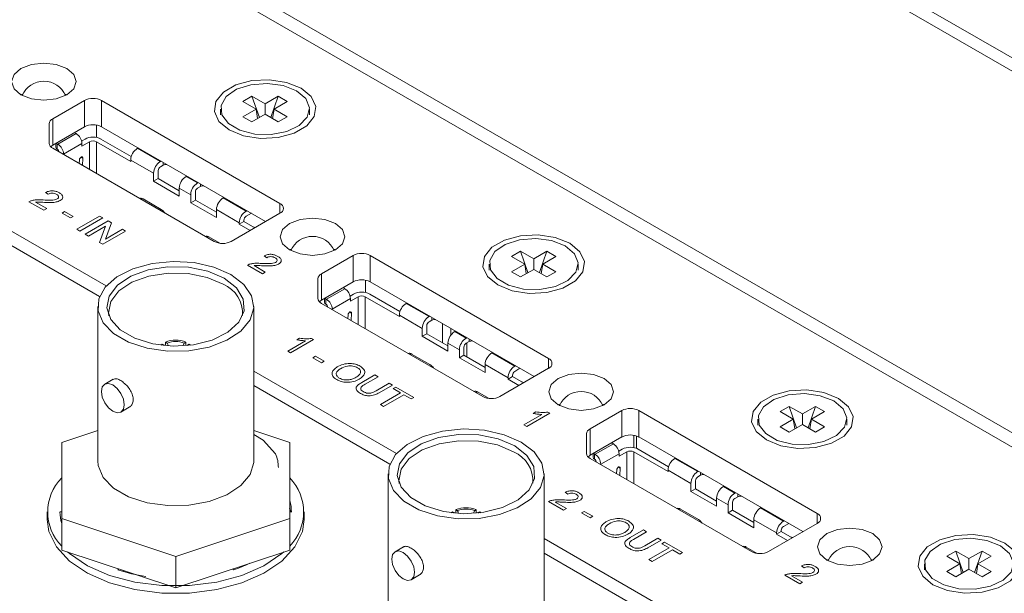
# Model space of a CAD drawing. Header units: millimetres. Extents: x 0 to 1118, y 0 to 864.
# Tile 214 of 256: x 797 to 812, y 267 to 276. Entities that reach past the tile are written whole.
import ezdxf

# ---------------------------------------------------------------- set-up
doc = ezdxf.new("R2010")
doc.units = ezdxf.units.MM

msp = doc.modelspace()

# ---------------------------------------------------------------- linework, layer by layer
at = {"color": 7, "linetype": 'Continuous', "lineweight": 15}
for p, q in [((819.115, 271.613), (796.659, 284.576)), ((818.761, 271.614), (796.465, 284.485)), ((791.622, 281.689), (814.379, 268.551)), ((791.427, 281.576), (813.841, 268.637)), ((797.18, 274.894), (797.146, 274.877)), ((797.853, 274.877), (797.819, 274.894)), ((800.576, 274.775), (800.716, 274.856)), ((800.716, 274.856), (800.92, 274.738)), ((800.716, 274.856), (800.832, 274.526)), ((800.92, 274.738), (801.124, 274.856)), ((801.124, 274.856), (801.009, 274.526)), ((801.124, 274.856), (801.264, 274.775)), ((798.127, 274.79), (797.638, 274.507)), ((798.127, 274.382), (798.127, 274.79)), ((801.15, 273.198), (798.392, 274.79)), ((798.392, 274.79), (798.392, 274.382)), ((800.781, 274.657), (800.576, 274.775)), ((800.92, 274.577), (800.92, 274.738)), ((801.264, 274.775), (801.06, 274.657)), ((800.233, 274.657), (800.233, 274.565)), ((800.576, 274.539), (800.781, 274.657)), ((800.716, 274.459), (800.576, 274.539)), ((800.92, 274.577), (800.716, 274.459)), ((800.781, 274.657), (800.805, 274.51)), ((801.124, 274.459), (800.92, 274.577)), ((801.06, 274.657), (801.036, 274.51)), ((801.06, 274.657), (801.264, 274.539)), ((801.264, 274.539), (801.124, 274.459)), ((801.608, 274.565), (801.608, 274.657)), ((797.583, 274.127), (797.583, 274.431)), ((797.638, 274.507), (797.638, 274.099)), ((798.127, 274.382), (797.638, 274.099)), ((798.316, 274.217), (798.316, 274.408)), ((800.929, 272.917), (798.392, 274.382)), ((797.998, 274.277), (797.715, 274.113)), ((797.998, 274.277), (797.987, 274.283)), ((797.683, 274.125), (797.683, 274.067)), ((797.704, 274.038), (797.704, 274.12)), ((797.704, 274.12), (797.715, 274.113)), ((798.086, 274.123), (797.804, 273.96)), ((798.081, 274.161), (798.136, 274.193)), ((798.207, 274.152), (798.086, 274.083)), ((798.086, 274.083), (798.086, 274.123)), ((798.313, 274.152), (798.843, 273.846)), ((798.383, 274.193), (798.852, 273.922)), ((797.638, 274.05), (800.132, 272.61)), ((797.715, 274.032), (797.704, 274.038)), ((797.733, 273.995), (797.733, 274.001)), ((797.804, 273.96), (797.804, 273.954)), ((798.958, 274.055), (798.948, 274.05)), ((799.302, 273.845), (798.948, 274.05)), ((798.046, 273.814), (798.05, 273.873)), ((798.103, 273.898), (798.096, 273.786)), ((798.843, 273.867), (798.843, 273.846)), ((799.197, 273.663), (798.843, 273.867)), ((799.302, 273.845), (799.312, 273.851)), ((799.347, 273.79), (799.302, 273.764)), ((799.197, 273.54), (799.197, 273.663)), ((799.267, 273.704), (799.267, 273.581)), ((799.709, 273.621), (799.7, 273.616)), ((799.7, 273.616), (799.876, 273.514)), ((799.267, 273.581), (799.197, 273.54)), ((799.197, 273.54), (799.594, 273.31)), ((799.267, 273.581), (799.594, 273.392)), ((799.876, 273.514), (799.886, 273.519)), ((799.921, 273.458), (799.876, 273.432)), ((797.568, 273.339), (797.527, 273.368)), ((799.771, 273.332), (799.594, 273.434)), ((799.594, 273.434), (799.594, 273.31)), ((799.771, 273.208), (799.771, 273.332)), ((799.842, 273.372), (799.842, 273.249)), ((796.277, 273.184), (798.464, 271.922)), ((797.5, 273.091), (797.268, 273.224)), ((797.372, 273.217), (797.545, 273.117)), ((799.017, 273.274), (799.015, 273.256)), ((799.015, 273.256), (799.015, 273.255)), ((799.033, 273.267), (799.314, 273.104)), ((799.218, 273.16), (799.218, 273.138)), ((799.842, 273.249), (799.771, 273.208)), ((799.771, 273.208), (800.169, 272.978)), ((799.842, 273.249), (800.169, 273.06)), ((800.284, 273.29), (800.274, 273.284)), ((800.628, 273.08), (800.274, 273.284)), ((797.545, 273.117), (797.5, 273.091)), ((797.781, 273.049), (797.821, 273.072)), ((797.912, 272.973), (797.781, 273.049)), ((797.821, 273.072), (797.953, 272.997)), ((797.953, 272.997), (797.912, 272.973)), ((798.007, 272.798), (798.361, 273.002)), ((798.361, 273.002), (798.411, 272.973)), ((800.169, 273.102), (800.169, 272.978)), ((800.522, 272.898), (800.169, 273.102)), ((800.397, 272.61), (801.15, 273.045)), ((800.637, 273.086), (800.628, 273.08)), ((800.708, 273.045), (800.628, 272.998)), ((796.277, 272.96), (798.361, 271.757)), ((798.411, 272.973), (798.057, 272.769)), ((798.139, 272.722), (798.492, 272.926)), ((798.452, 272.845), (798.189, 272.693)), ((798.358, 272.595), (798.452, 272.845)), ((798.545, 272.896), (798.451, 272.645)), ((798.492, 272.926), (798.545, 272.896)), ((800.522, 272.876), (800.593, 272.917)), ((800.522, 272.898), (800.522, 272.876)), ((800.522, 272.876), (800.69, 272.78)), ((800.593, 272.917), (800.593, 272.939)), ((800.593, 272.917), (800.761, 272.82)), ((798.057, 272.769), (798.007, 272.798)), ((798.189, 272.693), (798.139, 272.722)), ((798.764, 272.769), (798.411, 272.565)), ((798.451, 272.645), (798.714, 272.798)), ((798.714, 272.798), (798.764, 272.769)), ((800.732, 272.837), (800.77, 272.826)), ((798.411, 272.565), (798.358, 272.595)), ((800.035, 272.686), (800.034, 272.669)), ((800.034, 272.669), (800.034, 272.667)), ((800.051, 272.679), (800.22, 272.582)), ((800.947, 272.358), (800.906, 272.387)), ((801.334, 272.496), (801.3, 272.478)), ((802.281, 272.392), (801.792, 272.109)), ((802.007, 272.478), (801.973, 272.496)), ((802.281, 271.983), (802.281, 272.392)), ((805.304, 270.8), (802.547, 272.392)), ((802.547, 272.392), (802.547, 271.983)), ((804.731, 272.377), (804.87, 272.458)), ((804.87, 272.458), (805.074, 272.34)), ((804.87, 272.458), (804.986, 272.127)), ((805.074, 272.34), (805.279, 272.458)), ((805.279, 272.458), (805.163, 272.127)), ((805.279, 272.458), (805.418, 272.377)), ((800.879, 272.11), (800.648, 272.243)), ((800.751, 272.236), (800.924, 272.136)), ((804.387, 272.259), (804.387, 272.167)), ((804.935, 272.259), (804.731, 272.377)), ((804.731, 272.141), (804.935, 272.259)), ((804.935, 272.259), (804.959, 272.112)), ((805.074, 272.178), (805.074, 272.34)), ((805.214, 272.259), (805.19, 272.112)), ((805.418, 272.377), (805.214, 272.259)), ((805.214, 272.259), (805.418, 272.141)), ((805.762, 272.167), (805.762, 272.259)), ((800.924, 272.136), (800.879, 272.11)), ((801.792, 272.109), (801.792, 271.701)), ((804.87, 272.061), (804.731, 272.141)), ((805.074, 272.178), (804.87, 272.061)), ((805.279, 272.061), (805.074, 272.178)), ((805.418, 272.141), (805.279, 272.061)), ((801.737, 271.728), (801.737, 272.033)), ((802.281, 271.983), (801.792, 271.701)), ((802.471, 271.819), (802.471, 272.01)), ((805.083, 270.519), (802.547, 271.983)), ((802.152, 271.878), (801.869, 271.715)), ((802.152, 271.878), (802.141, 271.885)), ((802.235, 271.763), (802.29, 271.795)), ((802.538, 271.795), (803.006, 271.524)), ((801.792, 271.652), (804.286, 270.212)), ((801.837, 271.727), (801.837, 271.669)), ((801.858, 271.64), (801.858, 271.722)), ((801.858, 271.722), (801.869, 271.715)), ((801.869, 271.633), (801.858, 271.64)), ((802.241, 271.725), (801.958, 271.562)), ((802.361, 271.754), (802.241, 271.684)), ((802.241, 271.684), (802.241, 271.725)), ((802.467, 271.754), (802.997, 271.448)), ((803.112, 271.657), (803.102, 271.651)), ((803.456, 271.447), (803.102, 271.651)), ((798.332, 271.605), (798.332, 269.217)), ((800.745, 269.217), (800.745, 271.605)), ((801.887, 271.597), (801.887, 271.603)), ((801.958, 271.562), (801.958, 271.556)), ((802.2, 271.416), (802.205, 271.475)), ((802.257, 271.5), (802.25, 271.387)), ((802.997, 271.469), (802.997, 271.448)), ((803.351, 271.265), (802.997, 271.469)), ((803.456, 271.447), (803.466, 271.453)), ((803.501, 271.392), (803.456, 271.366)), ((803.351, 271.142), (803.351, 271.265)), ((803.422, 271.182), (803.351, 271.142)), ((803.422, 271.306), (803.422, 271.182)), ((803.422, 271.182), (803.749, 270.994)), ((803.864, 271.223), (803.854, 271.218)), ((803.854, 271.218), (804.031, 271.116)), ((799.309, 271.005), (799.328, 271.022)), ((799.355, 271.007), (799.328, 271.022)), ((799.381, 270.998), (799.381, 271.053)), ((799.408, 271.037), (799.381, 271.053)), ((799.408, 271.037), (799.42, 271.007)), ((799.653, 270.998), (799.669, 271.037)), ((799.669, 271.037), (799.695, 271.053)), ((799.695, 271.053), (799.695, 270.998)), ((799.722, 271.007), (799.749, 271.022)), ((799.749, 271.022), (799.767, 271.005)), ((801.271, 270.914), (801.546, 271.073)), ((801.67, 271.092), (801.316, 270.888)), ((801.413, 271.09), (801.454, 271.114)), ((801.64, 271.109), (801.67, 271.092)), ((803.351, 271.142), (803.749, 270.912)), ((803.925, 270.933), (803.749, 271.035)), ((803.749, 271.035), (803.749, 270.912)), ((804.031, 271.116), (804.04, 271.121)), ((804.076, 271.06), (804.031, 271.034)), ((799.355, 271.007), (799.348, 271.001)), ((799.728, 271.001), (799.722, 271.007)), ((801.316, 270.888), (801.271, 270.914)), ((803.171, 270.876), (803.17, 270.858)), ((803.187, 270.868), (803.468, 270.706)), ((803.925, 270.81), (803.925, 270.933)), ((803.996, 270.974), (803.996, 270.851)), ((804.438, 270.892), (804.428, 270.886)), ((804.782, 270.682), (804.428, 270.886)), ((801.661, 270.809), (801.701, 270.833)), ((801.792, 270.733), (801.661, 270.809)), ((801.701, 270.833), (801.833, 270.757)), ((801.833, 270.757), (801.792, 270.733)), ((803.17, 270.858), (803.17, 270.856)), ((803.996, 270.851), (803.925, 270.81)), ((803.925, 270.81), (804.323, 270.58)), ((803.996, 270.851), (804.323, 270.662)), ((800.745, 270.605), (802.954, 269.33)), ((804.323, 270.704), (804.323, 270.58)), ((804.677, 270.5), (804.323, 270.704)), ((804.551, 270.212), (805.304, 270.647)), ((804.792, 270.687), (804.782, 270.682)), ((804.862, 270.647), (804.782, 270.6)), ((798.57, 270.477), (798.441, 270.403)), ((802.414, 270.427), (802.617, 270.545)), ((802.667, 270.516), (802.466, 270.4)), ((802.617, 270.545), (802.667, 270.516)), ((802.638, 270.3), (802.839, 270.417)), ((802.839, 270.417), (802.889, 270.388)), ((804.677, 270.478), (804.747, 270.519)), ((804.677, 270.5), (804.677, 270.478)), ((804.677, 270.478), (804.845, 270.381)), ((804.747, 270.519), (804.747, 270.54)), ((804.747, 270.519), (804.915, 270.422)), ((804.887, 270.439), (804.925, 270.428)), ((800.745, 270.381), (802.851, 269.165)), ((802.889, 270.388), (802.686, 270.27)), ((802.703, 270.087), (803.016, 270.267)), ((802.903, 270.333), (802.943, 270.356)), ((803.016, 270.267), (802.903, 270.333)), ((802.943, 270.356), (803.22, 270.197)), ((804.189, 270.288), (804.188, 270.27)), ((804.188, 270.27), (804.188, 270.269)), ((804.206, 270.281), (804.374, 270.183)), ((803.066, 270.239), (802.753, 270.058)), ((803.179, 270.173), (803.066, 270.239)), ((803.22, 270.197), (803.179, 270.173)), ((798.691, 269.97), (798.819, 270.044)), ((802.753, 270.058), (802.703, 270.087)), ((805.323, 269.952), (804.97, 269.748)), ((805.066, 269.95), (805.108, 269.974)), ((805.294, 269.969), (805.323, 269.952)), ((805.488, 270.098), (805.455, 270.08)), ((806.436, 269.994), (805.946, 269.711)), ((806.162, 270.08), (806.128, 270.098)), ((806.436, 269.585), (806.436, 269.994)), ((809.458, 268.402), (806.701, 269.994)), ((806.701, 269.994), (806.701, 269.585)), ((808.885, 269.979), (809.025, 270.059)), ((809.089, 269.861), (808.885, 269.979)), ((809.025, 270.059), (809.229, 269.942)), ((809.025, 270.059), (809.14, 269.729)), ((809.229, 269.942), (809.433, 270.059)), ((809.433, 270.059), (809.317, 269.729)), ((809.573, 269.979), (809.368, 269.861)), ((809.433, 270.059), (809.573, 269.979)), ((804.924, 269.774), (805.2, 269.933)), ((808.541, 269.861), (808.541, 269.769)), ((808.885, 269.743), (809.089, 269.861)), ((809.089, 269.861), (809.113, 269.714)), ((809.229, 269.78), (809.229, 269.942)), ((809.368, 269.861), (809.344, 269.714)), ((809.368, 269.861), (809.573, 269.743)), ((809.916, 269.769), (809.916, 269.861)), ((798.332, 269.685), (797.776, 269.5)), ((801.301, 269.5), (800.745, 269.685)), ((804.97, 269.748), (804.924, 269.774)), ((805.946, 269.711), (805.946, 269.303)), ((809.025, 269.662), (808.885, 269.743)), ((809.229, 269.78), (809.025, 269.662)), ((809.433, 269.662), (809.229, 269.78)), ((809.573, 269.743), (809.433, 269.662)), ((797.776, 269.5), (797.776, 268.325)), ((800.745, 269.623), (800.891, 269.538)), ((800.891, 269.538), (801.083, 269.325)), ((801.301, 268.325), (801.301, 269.5)), ((805.891, 269.33), (805.891, 269.634)), ((806.436, 269.585), (805.946, 269.303)), ((806.625, 269.421), (806.625, 269.612)), ((806.664, 269.602), (806.664, 269.41)), ((809.237, 268.121), (806.701, 269.585)), ((806.307, 269.48), (806.024, 269.317)), ((806.307, 269.48), (806.295, 269.487)), ((806.39, 269.365), (806.444, 269.396)), ((806.515, 269.356), (806.395, 269.286)), ((806.621, 269.356), (807.152, 269.049)), ((806.692, 269.396), (807.161, 269.126)), ((805.946, 269.254), (808.44, 267.814)), ((805.992, 269.329), (805.992, 269.27)), ((806.012, 269.242), (806.012, 269.324)), ((806.012, 269.324), (806.024, 269.317)), ((806.024, 269.235), (806.012, 269.242)), ((806.041, 269.199), (806.041, 269.205)), ((806.395, 269.327), (806.112, 269.164)), ((806.395, 269.286), (806.395, 269.327)), ((807.266, 269.259), (807.257, 269.253)), ((807.61, 269.049), (807.257, 269.253)), ((806.112, 269.164), (806.112, 269.158)), ((806.354, 269.018), (806.359, 269.076)), ((806.412, 269.102), (806.404, 268.989)), ((807.152, 269.071), (807.152, 269.049)), ((807.505, 268.867), (807.152, 269.071)), ((807.61, 269.049), (807.62, 269.055)), ((802.822, 269.013), (802.822, 266.625)), ((805.235, 266.625), (805.235, 269.013)), ((807.576, 268.908), (807.576, 268.784)), ((807.655, 268.993), (807.61, 268.967)), ((805.602, 268.701), (805.561, 268.73)), ((807.505, 268.743), (807.505, 268.867)), ((807.576, 268.784), (807.505, 268.743)), ((807.505, 268.743), (807.903, 268.514)), ((807.576, 268.784), (807.903, 268.595)), ((808.018, 268.825), (808.008, 268.819)), ((808.008, 268.819), (808.185, 268.717)), ((805.534, 268.453), (805.303, 268.586)), ((805.406, 268.579), (805.579, 268.479)), ((808.08, 268.535), (807.903, 268.637)), ((807.903, 268.637), (807.903, 268.514)), ((808.185, 268.717), (808.195, 268.723)), ((808.23, 268.662), (808.185, 268.636)), ((803.799, 268.413), (803.818, 268.43)), ((803.845, 268.415), (803.818, 268.43)), ((803.871, 268.406), (803.871, 268.461)), ((803.898, 268.445), (803.871, 268.461)), ((803.898, 268.445), (803.91, 268.415)), ((804.143, 268.406), (804.159, 268.445)), ((804.159, 268.445), (804.186, 268.461)), ((804.186, 268.461), (804.186, 268.406)), ((804.212, 268.415), (804.239, 268.43)), ((804.239, 268.43), (804.258, 268.413)), ((805.579, 268.479), (805.534, 268.453)), ((805.815, 268.411), (805.856, 268.434)), ((805.856, 268.434), (805.987, 268.359)), ((807.325, 268.478), (807.324, 268.46)), ((807.324, 268.46), (807.324, 268.458)), ((807.342, 268.47), (807.623, 268.308)), ((808.08, 268.412), (808.08, 268.535)), ((808.15, 268.452), (808.08, 268.412)), ((808.15, 268.576), (808.15, 268.452)), ((808.15, 268.452), (808.477, 268.264)), ((808.592, 268.493), (808.583, 268.488)), ((808.936, 268.284), (808.583, 268.488)), ((797.553, 268.425), (797.553, 268.31)), ((797.749, 268.425), (797.776, 268.425)), ((797.76, 268.31), (797.776, 268.31)), ((797.776, 268.325), (799.538, 267.738)), ((797.776, 268.325), (797.776, 267.837)), ((799.538, 267.738), (801.301, 268.325)), ((801.327, 268.425), (801.301, 268.425)), ((801.301, 268.325), (801.301, 267.837)), ((801.523, 268.31), (801.523, 268.425)), ((803.845, 268.415), (803.838, 268.409)), ((804.219, 268.409), (804.212, 268.415)), ((805.946, 268.335), (805.815, 268.411)), ((805.987, 268.359), (805.946, 268.335)), ((808.08, 268.412), (808.477, 268.182)), ((808.477, 268.306), (808.477, 268.182)), ((808.831, 268.101), (808.477, 268.306)), ((808.946, 268.289), (808.936, 268.284)), ((806.568, 268.029), (806.771, 268.147)), ((806.771, 268.147), (806.821, 268.118)), ((808.705, 267.814), (809.458, 268.248)), ((808.902, 268.121), (808.902, 268.142)), ((809.017, 268.248), (808.936, 268.202)), ((805.235, 268.013), (809.207, 265.72)), ((806.821, 268.118), (806.62, 268.002)), ((806.792, 267.902), (806.993, 268.018)), ((807.043, 267.99), (806.84, 267.872)), ((806.993, 268.018), (807.043, 267.99)), ((808.831, 268.08), (808.902, 268.121)), ((808.831, 268.101), (808.831, 268.08)), ((808.831, 268.08), (808.999, 267.983)), ((808.902, 268.121), (809.07, 268.024)), ((809.041, 268.04), (809.079, 268.029)), ((797.776, 267.837), (799.538, 267.25)), ((799.538, 267.25), (801.301, 267.837)), ((803.06, 267.885), (802.931, 267.811)), ((806.857, 267.689), (807.17, 267.869)), ((807.22, 267.84), (806.907, 267.66)), ((807.057, 267.935), (807.098, 267.958)), ((807.17, 267.869), (807.057, 267.935)), ((807.098, 267.958), (807.374, 267.799)), ((807.333, 267.775), (807.22, 267.84)), ((808.344, 267.89), (808.342, 267.872)), ((808.342, 267.872), (808.342, 267.87)), ((808.36, 267.882), (808.528, 267.785)), ((811.461, 267.741), (811.6, 267.821)), ((811.6, 267.821), (811.804, 267.704)), ((811.6, 267.821), (811.716, 267.491)), ((811.804, 267.704), (812.009, 267.821)), ((812.009, 267.821), (811.893, 267.491)), ((812.009, 267.821), (812.148, 267.741)), ((799.538, 267.738), (799.538, 267.25)), ((805.235, 267.789), (808.685, 265.797)), ((806.907, 267.66), (806.857, 267.689)), ((807.374, 267.799), (807.333, 267.775)), ((809.643, 267.7), (809.609, 267.682)), ((810.316, 267.682), (810.282, 267.7)), ((811.665, 267.623), (811.461, 267.741)), ((811.804, 267.542), (811.804, 267.704)), ((812.148, 267.741), (811.944, 267.623)), ((798.644, 267.53), (798.657, 267.544)), ((798.73, 267.503), (798.73, 267.519)), ((800.433, 267.53), (800.42, 267.544)), ((809.255, 267.562), (809.214, 267.591)), ((811.117, 267.623), (811.117, 267.531)), ((811.461, 267.505), (811.665, 267.623)), ((811.804, 267.542), (811.6, 267.424)), ((811.665, 267.623), (811.689, 267.476)), ((812.009, 267.424), (811.804, 267.542)), ((811.944, 267.623), (811.92, 267.476)), ((811.944, 267.623), (812.148, 267.505)), ((803.181, 267.378), (803.31, 267.452)), ((809.187, 267.313), (808.956, 267.447)), ((809.06, 267.439), (809.233, 267.339)), ((811.6, 267.424), (811.461, 267.505)), ((812.148, 267.505), (812.009, 267.424)), ((809.233, 267.339), (809.187, 267.313))]:
    msp.add_line(p, q, dxfattribs=at)
at = {"color": 9, "linetype": 'Continuous', "lineweight": 15}
for p, q in [((798.207, 273.721), (798.207, 274.152)), ((798.313, 274.152), (798.313, 273.66)), ((798.103, 273.898), (798.075, 273.914)), ((799.347, 273.831), (799.347, 273.79)), ((799.921, 273.499), (799.921, 273.458)), ((799.014, 273.256), (799.015, 273.256)), ((801.15, 273.045), (801.15, 273.198)), ((800.032, 272.668), (800.034, 272.669)), ((802.361, 271.323), (802.361, 271.754)), ((802.467, 271.754), (802.467, 271.262)), ((802.257, 271.5), (802.229, 271.516)), ((803.501, 271.432), (803.501, 271.392)), ((803.662, 271.339), (803.662, 271.043)), ((803.793, 271.264), (803.793, 271.161)), ((804.04, 271.039), (804.04, 270.825)), ((804.076, 271.101), (804.076, 271.06)), ((803.17, 270.864), (803.17, 270.856)), ((803.168, 270.857), (803.17, 270.858)), ((805.304, 270.647), (805.304, 270.8)), ((804.186, 270.27), (804.188, 270.27)), ((806.515, 268.925), (806.515, 269.356)), ((806.621, 269.356), (806.621, 268.864)), ((806.412, 269.102), (806.383, 269.118)), ((807.655, 269.034), (807.655, 268.993)), ((808.23, 268.703), (808.23, 268.662)), ((807.322, 268.459), (807.324, 268.46)), ((809.458, 268.248), (809.458, 268.402)), ((808.341, 267.871), (808.342, 267.872))]:
    msp.add_line(p, q, dxfattribs=at)
at = {"color": 7, "linetype": 'Continuous', "lineweight": 15, "flags": 128}
for points in [[(797.146, 274.877), (797.308, 274.814), (797.5, 274.792), (797.691, 274.814), (797.853, 274.877), (797.961, 274.97), (798, 275.081), (797.961, 275.191), (797.853, 275.285), (797.691, 275.347), (797.5, 275.369), (797.308, 275.347), (797.146, 275.285), (797.038, 275.191), (797, 275.081), (797.038, 274.97), (797.146, 274.877)], [(800.363, 274.336), (800.587, 274.245), (800.852, 274.204), (801.124, 274.218), (801.372, 274.285), (801.565, 274.397), (801.681, 274.54), (801.705, 274.697), (801.634, 274.849), (801.477, 274.979), (801.253, 275.069), (800.989, 275.11), (800.716, 275.096), (800.468, 275.03), (800.275, 274.918), (800.16, 274.775), (800.136, 274.618), (800.206, 274.465), (800.363, 274.336)], [(801.406, 274.938), (801.198, 275.02), (800.952, 275.054), (800.702, 275.034), (800.481, 274.963), (800.32, 274.85), (800.239, 274.712), (800.251, 274.566), (800.353, 274.433), (800.532, 274.33), (800.763, 274.271), (801.015, 274.264), (801.255, 274.311), (801.449, 274.404), (801.572, 274.531), (801.607, 274.676), (801.549, 274.818), (801.406, 274.938)], [(797.987, 274.283), (797.976, 274.288), (797.969, 274.291)], [(797.704, 274.12), (797.695, 274.126), (797.691, 274.13)], [(798.05, 273.873), (798.053, 273.886), (798.06, 273.899), (798.069, 273.91), (798.079, 273.917), (798.089, 273.919), (798.097, 273.917), (798.102, 273.909), (798.103, 273.898)], [(801.3, 272.479), (801.462, 272.416), (801.654, 272.394), (801.845, 272.416), (802.007, 272.479), (802.116, 272.572), (802.154, 272.683), (802.116, 272.793), (802.007, 272.887), (801.845, 272.949), (801.654, 272.971), (801.462, 272.949), (801.3, 272.887), (801.192, 272.793), (801.154, 272.683), (801.192, 272.572), (801.3, 272.479)], [(804.518, 271.938), (804.742, 271.847), (805.006, 271.806), (805.278, 271.82), (805.526, 271.887), (805.72, 271.998), (805.835, 272.141), (805.859, 272.299), (805.788, 272.451), (805.631, 272.581), (805.407, 272.671), (805.143, 272.712), (804.871, 272.698), (804.623, 272.631), (804.429, 272.52), (804.314, 272.377), (804.29, 272.219), (804.361, 272.067), (804.518, 271.938)], [(805.561, 272.54), (805.352, 272.622), (805.106, 272.656), (804.856, 272.635), (804.635, 272.564), (804.474, 272.452), (804.394, 272.314), (804.405, 272.168), (804.507, 272.035), (804.686, 271.932), (804.917, 271.873), (805.169, 271.866), (805.409, 271.912), (805.603, 272.006), (805.726, 272.133), (805.761, 272.277), (805.703, 272.419), (805.561, 272.54)], [(800.391, 272.098), (800.59, 271.946), (800.71, 271.77), (800.744, 271.581), (800.688, 271.395), (800.547, 271.223), (800.331, 271.08), (800.056, 270.976), (799.743, 270.919), (799.415, 270.912), (799.096, 270.957), (798.809, 271.05), (798.577, 271.184), (798.416, 271.35), (798.338, 271.534), (798.35, 271.723), (798.449, 271.904), (798.629, 272.063), (798.877, 272.187), (799.173, 272.269), (799.497, 272.301), (799.824, 272.282), (800.129, 272.212), (800.391, 272.098)], [(800.29, 272.039), (800.035, 272.148), (799.736, 272.209), (799.419, 272.215), (799.113, 272.168), (798.844, 272.071), (798.638, 271.932), (798.511, 271.764), (798.475, 271.582), (798.534, 271.402), (798.682, 271.24), (798.907, 271.111), (799.187, 271.026), (799.499, 270.991), (799.814, 271.012), (800.104, 271.085), (800.345, 271.205), (800.513, 271.36), (800.595, 271.536), (800.583, 271.719), (800.479, 271.892), (800.29, 272.039)], [(800.273, 271.948), (800.024, 272.054), (799.731, 272.113), (799.422, 272.119), (799.123, 272.073), (798.861, 271.978), (798.659, 271.843), (798.535, 271.679), (798.5, 271.501), (798.506, 271.457)], [(802.141, 271.885), (802.13, 271.89), (802.123, 271.892)], [(801.858, 271.722), (801.849, 271.728), (801.845, 271.732)], [(802.205, 271.475), (802.207, 271.488), (802.214, 271.501), (802.223, 271.512), (802.233, 271.519), (802.243, 271.521), (802.251, 271.518), (802.256, 271.511), (802.257, 271.5)], [(805.455, 270.08), (805.617, 270.018), (805.808, 269.996), (805.999, 270.018), (806.162, 270.08), (806.27, 270.174), (806.308, 270.284), (806.27, 270.395), (806.162, 270.489), (805.999, 270.551), (805.808, 270.573), (805.617, 270.551), (805.455, 270.489), (805.346, 270.395), (805.308, 270.284), (805.346, 270.174), (805.455, 270.08)], [(798.389, 270.289), (798.403, 270.359), (798.441, 270.403), (798.498, 270.414), (798.566, 270.391), (798.634, 270.336), (798.691, 270.259), (798.729, 270.17), (798.743, 270.084), (798.729, 270.014), (798.691, 269.97), (798.634, 269.959), (798.566, 269.982), (798.498, 270.037), (798.441, 270.114), (798.403, 270.203), (798.389, 270.289)], [(808.672, 269.539), (808.896, 269.449), (809.16, 269.408), (809.433, 269.422), (809.68, 269.488), (809.874, 269.6), (809.989, 269.743), (810.013, 269.901), (809.942, 270.053), (809.786, 270.182), (809.562, 270.273), (809.297, 270.314), (809.025, 270.3), (808.777, 270.233), (808.584, 270.122), (808.468, 269.979), (808.444, 269.821), (808.515, 269.669), (808.672, 269.539)], [(809.715, 270.142), (809.506, 270.224), (809.26, 270.257), (809.01, 270.237), (808.789, 270.166), (808.628, 270.054), (808.548, 269.916), (808.559, 269.77), (808.662, 269.637), (808.84, 269.533), (809.071, 269.475), (809.324, 269.468), (809.563, 269.514), (809.758, 269.607), (809.881, 269.735), (809.915, 269.879), (809.858, 270.021), (809.715, 270.142)], [(804.881, 269.505), (805.08, 269.354), (805.2, 269.178), (805.234, 268.989), (805.178, 268.802), (805.037, 268.631), (804.821, 268.488), (804.546, 268.384), (804.233, 268.327), (803.905, 268.32), (803.586, 268.365), (803.3, 268.458), (803.067, 268.592), (802.906, 268.758), (802.828, 268.942), (802.84, 269.131), (802.939, 269.312), (803.119, 269.471), (803.367, 269.595), (803.664, 269.677), (803.987, 269.709), (804.314, 269.69), (804.62, 269.62), (804.881, 269.505)], [(804.781, 269.447), (804.525, 269.556), (804.226, 269.616), (803.909, 269.623), (803.603, 269.576), (803.335, 269.479), (803.128, 269.34), (803.001, 269.172), (802.965, 268.99), (803.024, 268.81), (803.173, 268.648), (803.397, 268.519), (803.677, 268.433), (803.989, 268.399), (804.304, 268.42), (804.594, 268.493), (804.835, 268.612), (805.003, 268.767), (805.085, 268.944), (805.074, 269.127), (804.969, 269.3), (804.781, 269.447)], [(804.763, 269.355), (804.514, 269.462), (804.222, 269.521), (803.912, 269.527), (803.613, 269.481), (803.351, 269.386), (803.149, 269.25), (803.025, 269.087), (802.99, 268.909), (802.996, 268.865)], [(806.295, 269.487), (806.284, 269.492), (806.278, 269.494)], [(798.332, 269.217), (798.338, 269.146), (798.416, 268.961), (798.577, 268.796), (798.809, 268.662), (799.096, 268.569), (799.415, 268.524), (799.743, 268.531), (800.056, 268.588), (800.331, 268.692), (800.547, 268.835), (800.688, 269.006), (800.744, 269.193), (800.745, 269.217)], [(806.012, 269.324), (806.004, 269.33), (806, 269.334)], [(806.359, 269.076), (806.362, 269.089), (806.368, 269.102), (806.377, 269.113), (806.388, 269.121), (806.397, 269.123), (806.405, 269.12), (806.41, 269.113), (806.412, 269.102)], [(801.523, 268.31), (801.497, 268.125), (801.382, 267.886), (801.181, 267.667), (800.903, 267.478), (800.562, 267.329), (800.172, 267.224), (799.753, 267.171), (799.324, 267.171), (798.904, 267.224), (798.515, 267.329), (798.173, 267.478), (797.895, 267.667), (797.694, 267.886), (797.579, 268.125), (797.553, 268.31)], [(809.609, 267.682), (809.771, 267.62), (809.962, 267.598), (810.154, 267.62), (810.316, 267.682), (810.424, 267.776), (810.462, 267.886), (810.424, 267.997), (810.316, 268.09), (810.154, 268.153), (809.962, 268.175), (809.771, 268.153), (809.609, 268.09), (809.5, 267.997), (809.462, 267.886), (809.5, 267.776), (809.609, 267.682)], [(811.248, 267.301), (811.472, 267.211), (811.736, 267.17), (812.008, 267.184), (812.256, 267.251), (812.449, 267.362), (812.565, 267.505), (812.589, 267.663), (812.518, 267.815), (812.361, 267.944), (812.137, 268.035), (811.873, 268.076), (811.601, 268.062), (811.353, 267.995), (811.159, 267.884), (811.044, 267.741), (811.02, 267.583), (811.091, 267.431), (811.248, 267.301)], [(812.29, 267.904), (812.082, 267.986), (811.836, 268.019), (811.586, 267.999), (811.365, 267.928), (811.204, 267.816), (811.123, 267.678), (811.135, 267.532), (811.237, 267.399), (811.416, 267.296), (811.647, 267.237), (811.899, 267.23), (812.139, 267.276), (812.333, 267.369), (812.456, 267.497), (812.491, 267.641), (812.433, 267.783), (812.29, 267.904)], [(802.879, 267.696), (802.893, 267.767), (802.931, 267.811), (802.988, 267.822), (803.056, 267.799), (803.124, 267.744), (803.181, 267.667), (803.219, 267.578), (803.233, 267.492), (803.219, 267.422), (803.181, 267.378), (803.124, 267.367), (803.056, 267.39), (802.988, 267.445), (802.931, 267.522), (802.893, 267.611), (802.879, 267.696)], [(801.21, 267.807), (801.181, 267.782), (800.903, 267.593), (800.562, 267.443), (800.172, 267.339), (799.753, 267.286), (799.324, 267.286), (798.904, 267.339), (798.515, 267.443), (798.173, 267.593), (797.895, 267.782), (797.866, 267.807)]]:
    msp.add_lwpolyline(points, dxfattribs=at)
at = {"color": 7, "linetype": 'Continuous', "lineweight": 15}
for centre, radius, start, end in [((797.5, 274.724), 0.363, 23.0894, 156.9106), ((798.26, 274.534), 0.288, 62.6097, 117.3903), ((797.676, 274.421), 0.0943, 114.3747, 174.3052), ((798.26, 274.126), 0.288, 62.6097, 117.3903), ((797.895, 274.115), 0.192, 2.6055, 57.3945), ((798.26, 273.954), 0.269, 62.6097, 117.3903), ((797.676, 274.136), 0.0943, 185.6948, 245.6253), ((797.706, 273.977), 0.14, 119.3628, 135.8301), ((797.718, 274.07), 0.0352, 185.6948, 245.6253), ((797.612, 273.951), 0.192, 2.6055, 57.3945), ((798.26, 274.05), 0.115, 62.6097, 117.3903), ((797.695, 273.999), 0.0384, 2.6055, 57.3945), ((799.071, 273.857), 0.229, 122.6055, 177.3945), ((799.425, 273.653), 0.229, 122.6055, 177.3945), ((799.342, 273.701), 0.0749, 122.6055, 177.3945), ((799.39, 273.707), 0.0933, 84.0466, 117.7168), ((799.823, 273.423), 0.229, 122.6055, 177.3945), ((799.999, 273.321), 0.229, 122.6055, 177.3945), ((799.965, 273.376), 0.0933, 84.0466, 117.7168), ((799.917, 273.369), 0.0749, 122.6055, 177.3945), ((798.995, 273.212), 0.0663, 55.2261, 105.1336), ((800.397, 273.092), 0.229, 122.6055, 177.3945), ((801.121, 273.121), 0.0819, 290.7834, 69.2166), ((799.221, 272.955), 0.176, 32.8654, 58.2055), ((800.751, 272.887), 0.229, 122.6055, 177.3945), ((800.668, 272.935), 0.0749, 122.6055, 177.3945), ((800.014, 272.624), 0.0663, 55.2261, 105.1336), ((800.264, 272.866), 0.288, 242.6097, 297.3903), ((801.654, 272.325), 0.363, 23.0894, 156.9106), ((802.414, 272.136), 0.288, 62.6097, 117.3903), ((801.831, 272.023), 0.0943, 114.3747, 174.3052), ((800.084, 271.496), 0.489, 356.3467, 67.2636), ((802.414, 271.728), 0.288, 62.6097, 117.3903), ((802.049, 271.717), 0.192, 2.6055, 57.3945), ((802.414, 271.556), 0.269, 62.6097, 117.3903), ((801.831, 271.738), 0.0943, 185.6948, 245.6253), ((801.861, 271.579), 0.14, 119.3628, 135.8301), ((801.873, 271.672), 0.0352, 185.6948, 245.6253), ((801.766, 271.553), 0.192, 2.6055, 57.3945), ((801.849, 271.601), 0.0384, 2.6055, 57.3945), ((802.414, 271.651), 0.115, 62.6097, 117.3903), ((803.226, 271.459), 0.229, 122.6055, 177.3945), ((803.579, 271.255), 0.229, 122.6055, 177.3945), ((803.496, 271.302), 0.0749, 122.6055, 177.3945), ((803.545, 271.309), 0.0933, 84.0466, 117.7168), ((803.977, 271.025), 0.229, 122.6055, 177.3945), ((799.538, 270.664), 0.42, 68.006, 111.994), ((799.538, 270.7), 0.362, 68.8871, 111.1129), ((804.154, 270.923), 0.229, 122.6055, 177.3945), ((804.071, 270.971), 0.0749, 122.6055, 177.3945), ((804.119, 270.977), 0.0933, 84.0466, 117.7168), ((803.15, 270.814), 0.0663, 55.2261, 105.1336), ((804.551, 270.693), 0.229, 122.6055, 177.3945), ((805.275, 270.723), 0.0819, 290.7834, 69.2166), ((803.376, 270.557), 0.176, 32.8654, 58.2055), ((804.905, 270.489), 0.229, 122.6055, 177.3945), ((804.822, 270.537), 0.0749, 122.6055, 177.3945), ((804.168, 270.226), 0.0663, 55.2261, 105.1336), ((805.808, 269.927), 0.363, 23.0894, 156.9106), ((804.419, 270.468), 0.288, 242.6097, 297.3903), ((806.568, 269.738), 0.288, 62.6097, 117.3903), ((805.985, 269.625), 0.0943, 114.3747, 174.3052), ((806.568, 269.329), 0.288, 62.6097, 117.3903), ((804.574, 268.904), 0.489, 356.3467, 67.2636), ((806.203, 269.318), 0.192, 2.6055, 57.3945), ((806.568, 269.158), 0.269, 62.6097, 117.3903), ((806.568, 269.253), 0.115, 62.6097, 117.3903), ((800.572, 269.112), 0.554, 0.2302, 22.5287), ((805.985, 269.34), 0.0943, 185.6948, 245.6253), ((806.015, 269.18), 0.14, 119.3628, 135.8301), ((806.027, 269.274), 0.0352, 185.6948, 245.6253), ((805.92, 269.155), 0.192, 2.6055, 57.3945), ((806.003, 269.203), 0.0384, 2.6055, 57.3945), ((807.38, 269.061), 0.229, 122.6055, 177.3945), ((807.733, 268.856), 0.229, 122.6055, 177.3945), ((798.313, 268.425), 0.753, 135.5429, 224.4571), ((800.761, 268.425), 0.755, 315.6802, 44.3198), ((807.651, 268.904), 0.0749, 122.6055, 177.3945), ((807.699, 268.911), 0.0933, 84.0466, 117.7168), ((808.131, 268.627), 0.229, 122.6055, 177.3945), ((800.714, 268.423), 0.614, 0.1209, 16.8423), ((808.308, 268.525), 0.229, 122.6055, 177.3945), ((808.225, 268.573), 0.0749, 122.6055, 177.3945), ((808.273, 268.579), 0.0933, 84.0466, 117.7168), ((800.694, 268.304), 0.633, 10.9483, 16.7437), ((804.028, 268.072), 0.42, 68.006, 111.994), ((804.028, 268.108), 0.362, 68.8871, 111.1129), ((807.304, 268.416), 0.0663, 55.2261, 105.1336), ((808.706, 268.295), 0.229, 122.6055, 177.3945), ((798.363, 268.426), 0.614, 180.1209, 196.8423), ((807.53, 268.158), 0.176, 32.8654, 58.2055), ((809.059, 268.091), 0.229, 122.6055, 177.3945), ((809.429, 268.325), 0.0819, 290.7834, 69.2166), ((808.976, 268.139), 0.0749, 122.6055, 177.3945), ((808.322, 267.828), 0.0663, 55.2261, 105.1336), ((809.962, 267.529), 0.363, 23.0894, 156.9106), ((808.573, 268.07), 0.288, 242.6097, 297.3903), ((799.473, 270.045), 2.648, 251.7465, 261.3573), ((799.765, 269.55), 2.127, 288.2953, 295.606)]:
    msp.add_arc(centre, radius, start, end, dxfattribs=at)
for points, knots in [([(797.527, 273.368), (797.545, 273.376), (797.582, 273.391), (797.647, 273.393), (797.701, 273.381), (797.727, 273.367), (797.74, 273.36)], [0, 0, 0, 0, 0.2802352, 0.558893, 0.7791323, 1, 1, 1, 1]), ([(797.698, 273.337), (797.687, 273.343), (797.667, 273.353), (797.627, 273.357), (797.592, 273.352), (797.576, 273.344), (797.568, 273.339)], [0, 0, 0, 0, 0.28041, 0.559489, 0.779375, 1, 1, 1, 1]), ([(797.705, 273.267), (797.713, 273.273), (797.729, 273.285), (797.729, 273.306), (797.718, 273.324), (797.705, 273.333), (797.698, 273.337)], [0, 0, 0, 0, 0.2790799, 0.5586119, 0.7790431, 1, 1, 1, 1]), ([(797.74, 273.36), (797.754, 273.351), (797.783, 273.332), (797.795, 273.296), (797.784, 273.264), (797.762, 273.249), (797.751, 273.241)], [0, 0, 0, 0, 0.280482, 0.559644, 0.779749, 1, 1, 1, 1]), ([(797.268, 273.224), (797.275, 273.228), (797.285, 273.234), (797.299, 273.238), (797.305, 273.24)], [0, 0, 0, 0, 0.559956, 1, 1, 1, 1]), ([(797.305, 273.24), (797.324, 273.244), (797.357, 273.251), (797.405, 273.254), (797.446, 273.253), (797.473, 273.252), (797.487, 273.251)], [0, 0, 0, 0, 0.339411, 0.559525, 0.779752, 1, 1, 1, 1]), ([(797.508, 273.214), (797.492, 273.215), (797.467, 273.216), (797.432, 273.218), (797.402, 273.219), (797.382, 273.218), (797.372, 273.217)], [0, 0, 0, 0, 0.340038, 0.560063, 0.78009, 1, 1, 1, 1]), ([(797.487, 273.251), (797.529, 273.249), (797.587, 273.246), (797.664, 273.25), (797.692, 273.262), (797.705, 273.267)], [0, 0, 0, 0, 0.561313, 0.781386, 1, 1, 1, 1]), ([(797.751, 273.241), (797.732, 273.233), (797.693, 273.216), (797.606, 273.21), (797.545, 273.212), (797.508, 273.214)], [0, 0, 0, 0, 0.278741, 0.558834, 1, 1, 1, 1]), ([(800.906, 272.387), (800.924, 272.394), (800.961, 272.41), (801.026, 272.412), (801.08, 272.399), (801.106, 272.386), (801.119, 272.379)], [0, 0, 0, 0, 0.2802352, 0.558893, 0.7791323, 1, 1, 1, 1]), ([(800.648, 272.243), (800.654, 272.246), (800.665, 272.252), (800.678, 272.257), (800.684, 272.258)], [0, 0, 0, 0, 0.559956, 1, 1, 1, 1]), ([(800.684, 272.258), (800.703, 272.263), (800.736, 272.27), (800.784, 272.272), (800.825, 272.272), (800.852, 272.27), (800.866, 272.27)], [0, 0, 0, 0, 0.339411, 0.559525, 0.779752, 1, 1, 1, 1]), ([(800.887, 272.233), (800.872, 272.234), (800.846, 272.235), (800.811, 272.237), (800.781, 272.238), (800.761, 272.236), (800.751, 272.236)], [0, 0, 0, 0, 0.3400378, 0.5600628, 0.7800895, 1, 1, 1, 1]), ([(800.866, 272.27), (800.908, 272.268), (800.966, 272.265), (801.043, 272.269), (801.071, 272.28), (801.084, 272.286)], [0, 0, 0, 0, 0.561313, 0.781386, 1, 1, 1, 1]), ([(801.13, 272.26), (801.111, 272.252), (801.072, 272.235), (800.985, 272.228), (800.924, 272.231), (800.887, 272.233)], [0, 0, 0, 0, 0.278741, 0.558834, 1, 1, 1, 1]), ([(801.077, 272.356), (801.067, 272.361), (801.046, 272.372), (801.006, 272.376), (800.971, 272.37), (800.955, 272.362), (800.947, 272.358)], [0, 0, 0, 0, 0.28041, 0.559489, 0.779375, 1, 1, 1, 1]), ([(801.084, 272.286), (801.092, 272.292), (801.108, 272.304), (801.108, 272.325), (801.097, 272.343), (801.084, 272.352), (801.077, 272.356)], [0, 0, 0, 0, 0.27908, 0.558612, 0.779043, 1, 1, 1, 1]), ([(801.119, 272.379), (801.133, 272.37), (801.162, 272.351), (801.174, 272.315), (801.163, 272.283), (801.141, 272.268), (801.13, 272.26)], [0, 0, 0, 0, 0.280482, 0.559644, 0.779749, 1, 1, 1, 1]), ([(801.546, 271.073), (801.521, 271.074), (801.475, 271.077), (801.432, 271.086), (801.413, 271.09)], [0, 0, 0, 0, 0.559686, 1, 1, 1, 1]), ([(801.454, 271.114), (801.489, 271.108), (801.55, 271.098), (801.613, 271.105), (801.64, 271.109)], [0, 0, 0, 0, 0.560427, 1, 1, 1, 1]), ([(802.037, 270.67), (802.065, 270.685), (802.121, 270.713), (802.227, 270.726), (802.323, 270.714), (802.368, 270.692), (802.391, 270.681)], [0, 0, 0, 0, 0.28057, 0.559575, 0.779561, 1, 1, 1, 1]), ([(802.028, 270.472), (802.005, 270.488), (801.96, 270.521), (801.952, 270.581), (801.982, 270.633), (802.018, 270.658), (802.037, 270.67)], [0, 0, 0, 0, 0.2796, 0.558765, 0.77931, 1, 1, 1, 1]), ([(802.086, 270.641), (802.068, 270.63), (802.033, 270.606), (802.015, 270.563), (802.028, 270.523), (802.055, 270.505), (802.068, 270.495)], [0, 0, 0, 0, 0.280657, 0.559885, 0.779849, 1, 1, 1, 1]), ([(802.35, 270.657), (802.328, 270.667), (802.283, 270.687), (802.175, 270.687), (802.12, 270.659), (802.086, 270.641)], [0, 0, 0, 0, 0.280128, 0.559653, 1, 1, 1, 1]), ([(802.327, 270.508), (802.345, 270.52), (802.381, 270.543), (802.403, 270.587), (802.391, 270.628), (802.364, 270.647), (802.35, 270.657)], [0, 0, 0, 0, 0.280797, 0.560068, 0.779984, 1, 1, 1, 1]), ([(802.391, 270.681), (802.414, 270.664), (802.459, 270.63), (802.467, 270.568), (802.433, 270.517), (802.395, 270.492), (802.376, 270.479)], [0, 0, 0, 0, 0.279564, 0.558584, 0.779087, 1, 1, 1, 1]), ([(798.571, 270.474), (798.579, 270.479), (798.598, 270.491), (798.645, 270.481), (798.703, 270.451), (798.764, 270.401), (798.82, 270.338), (798.862, 270.265), (798.883, 270.19), (798.88, 270.122), (798.857, 270.071), (798.83, 270.054), (798.818, 270.046)], [0, 0, 0, 0, 0.068764, 0.176922, 0.283541, 0.388544, 0.494268, 0.601964, 0.709899, 0.81585, 0.920716, 1, 1, 1, 1]), ([(802.376, 270.479), (802.348, 270.465), (802.292, 270.438), (802.188, 270.426), (802.095, 270.44), (802.05, 270.461), (802.028, 270.472)], [0, 0, 0, 0, 0.280353, 0.559502, 0.779635, 1, 1, 1, 1]), ([(802.068, 270.495), (802.09, 270.485), (802.134, 270.466), (802.215, 270.466), (802.279, 270.483), (802.311, 270.5), (802.327, 270.508)], [0, 0, 0, 0, 0.2791, 0.558192, 0.778806, 1, 1, 1, 1]), ([(802.396, 270.259), (802.374, 270.273), (802.332, 270.3), (802.321, 270.355), (802.363, 270.396), (802.397, 270.417), (802.414, 270.427)], [0, 0, 0, 0, 0.280729, 0.557904, 0.778403, 1, 1, 1, 1]), ([(802.686, 270.27), (802.663, 270.258), (802.618, 270.233), (802.531, 270.216), (802.451, 270.231), (802.414, 270.25), (802.396, 270.259)], [0, 0, 0, 0, 0.2816273, 0.5591584, 0.7789826, 1, 1, 1, 1]), ([(802.466, 270.4), (802.451, 270.391), (802.422, 270.374), (802.393, 270.342), (802.404, 270.309), (802.426, 270.295), (802.437, 270.287)], [0, 0, 0, 0, 0.2817876, 0.5601223, 0.7793863, 1, 1, 1, 1]), ([(802.437, 270.287), (802.448, 270.282), (802.47, 270.27), (802.511, 270.259), (802.577, 270.265), (802.613, 270.286), (802.638, 270.3)], [0, 0, 0, 0, 0.187561, 0.374239, 0.559719, 1, 1, 1, 1]), ([(805.2, 269.933), (805.174, 269.935), (805.128, 269.937), (805.085, 269.946), (805.066, 269.95)], [0, 0, 0, 0, 0.559686, 1, 1, 1, 1]), ([(805.108, 269.974), (805.142, 269.969), (805.204, 269.959), (805.266, 269.966), (805.294, 269.969)], [0, 0, 0, 0, 0.560427, 1, 1, 1, 1]), ([(805.561, 268.73), (805.579, 268.738), (805.616, 268.753), (805.681, 268.755), (805.735, 268.743), (805.761, 268.729), (805.774, 268.722)], [0, 0, 0, 0, 0.280235, 0.558893, 0.779132, 1, 1, 1, 1]), ([(805.303, 268.586), (805.309, 268.59), (805.32, 268.596), (805.333, 268.6), (805.339, 268.602)], [0, 0, 0, 0, 0.559956, 1, 1, 1, 1]), ([(805.339, 268.602), (805.359, 268.606), (805.391, 268.613), (805.44, 268.616), (805.48, 268.615), (805.508, 268.614), (805.521, 268.613)], [0, 0, 0, 0, 0.3394111, 0.559525, 0.7797523, 1, 1, 1, 1]), ([(805.542, 268.576), (805.527, 268.577), (805.501, 268.578), (805.466, 268.58), (805.436, 268.581), (805.416, 268.58), (805.406, 268.579)], [0, 0, 0, 0, 0.340038, 0.560063, 0.78009, 1, 1, 1, 1]), ([(805.521, 268.613), (805.563, 268.611), (805.621, 268.608), (805.698, 268.612), (805.726, 268.623), (805.74, 268.629)], [0, 0, 0, 0, 0.5613127, 0.7813859, 1, 1, 1, 1]), ([(805.785, 268.603), (805.766, 268.595), (805.727, 268.578), (805.64, 268.572), (805.579, 268.574), (805.542, 268.576)], [0, 0, 0, 0, 0.278741, 0.558834, 1, 1, 1, 1]), ([(805.732, 268.699), (805.722, 268.704), (805.701, 268.715), (805.661, 268.719), (805.626, 268.714), (805.61, 268.705), (805.602, 268.701)], [0, 0, 0, 0, 0.28041, 0.559489, 0.779375, 1, 1, 1, 1]), ([(805.74, 268.629), (805.747, 268.635), (805.763, 268.647), (805.764, 268.668), (805.752, 268.686), (805.739, 268.695), (805.732, 268.699)], [0, 0, 0, 0, 0.27908, 0.558612, 0.779043, 1, 1, 1, 1]), ([(805.774, 268.722), (805.788, 268.713), (805.817, 268.694), (805.829, 268.658), (805.818, 268.626), (805.796, 268.611), (805.785, 268.603)], [0, 0, 0, 0, 0.280482, 0.559644, 0.779749, 1, 1, 1, 1]), ([(806.191, 268.272), (806.219, 268.286), (806.276, 268.315), (806.381, 268.328), (806.477, 268.316), (806.522, 268.294), (806.545, 268.283)], [0, 0, 0, 0, 0.28057, 0.559575, 0.779561, 1, 1, 1, 1]), ([(806.504, 268.259), (806.482, 268.269), (806.437, 268.289), (806.329, 268.289), (806.274, 268.26), (806.24, 268.243)], [0, 0, 0, 0, 0.280128, 0.559653, 1, 1, 1, 1]), ([(806.545, 268.283), (806.568, 268.266), (806.614, 268.232), (806.621, 268.17), (806.588, 268.119), (806.549, 268.093), (806.53, 268.081)], [0, 0, 0, 0, 0.279564, 0.558584, 0.779087, 1, 1, 1, 1]), ([(806.182, 268.073), (806.159, 268.09), (806.114, 268.123), (806.106, 268.183), (806.136, 268.234), (806.173, 268.26), (806.191, 268.272)], [0, 0, 0, 0, 0.2796, 0.558765, 0.77931, 1, 1, 1, 1]), ([(806.24, 268.243), (806.223, 268.231), (806.187, 268.208), (806.17, 268.165), (806.182, 268.125), (806.209, 268.106), (806.223, 268.097)], [0, 0, 0, 0, 0.280657, 0.559885, 0.779849, 1, 1, 1, 1]), ([(806.481, 268.11), (806.499, 268.122), (806.535, 268.145), (806.557, 268.189), (806.545, 268.23), (806.518, 268.249), (806.504, 268.259)], [0, 0, 0, 0, 0.280797, 0.560068, 0.779984, 1, 1, 1, 1]), ([(806.53, 268.081), (806.502, 268.067), (806.446, 268.04), (806.342, 268.027), (806.249, 268.042), (806.204, 268.063), (806.182, 268.073)], [0, 0, 0, 0, 0.280353, 0.559502, 0.779635, 1, 1, 1, 1]), ([(806.223, 268.097), (806.244, 268.087), (806.288, 268.068), (806.369, 268.068), (806.433, 268.085), (806.465, 268.101), (806.481, 268.11)], [0, 0, 0, 0, 0.2791, 0.558192, 0.778806, 1, 1, 1, 1]), ([(806.55, 267.861), (806.529, 267.875), (806.486, 267.902), (806.475, 267.956), (806.517, 267.998), (806.551, 268.019), (806.568, 268.029)], [0, 0, 0, 0, 0.280729, 0.557904, 0.778403, 1, 1, 1, 1]), ([(806.62, 268.002), (806.605, 267.993), (806.576, 267.976), (806.547, 267.944), (806.559, 267.911), (806.58, 267.897), (806.591, 267.889)], [0, 0, 0, 0, 0.2817876, 0.5601223, 0.7793863, 1, 1, 1, 1]), ([(803.061, 267.882), (803.069, 267.887), (803.088, 267.899), (803.135, 267.889), (803.194, 267.859), (803.255, 267.809), (803.31, 267.745), (803.352, 267.673), (803.373, 267.598), (803.37, 267.53), (803.347, 267.478), (803.32, 267.462), (803.308, 267.454)], [0, 0, 0, 0, 0.068764, 0.176922, 0.283541, 0.388544, 0.494268, 0.601964, 0.709899, 0.81585, 0.920716, 1, 1, 1, 1]), ([(806.84, 267.872), (806.817, 267.86), (806.772, 267.835), (806.685, 267.818), (806.605, 267.832), (806.568, 267.851), (806.55, 267.861)], [0, 0, 0, 0, 0.281627, 0.559158, 0.778983, 1, 1, 1, 1]), ([(806.591, 267.889), (806.602, 267.884), (806.624, 267.872), (806.665, 267.861), (806.731, 267.867), (806.767, 267.888), (806.792, 267.902)], [0, 0, 0, 0, 0.187561, 0.374239, 0.559719, 1, 1, 1, 1]), ([(809.214, 267.591), (809.233, 267.598), (809.269, 267.613), (809.334, 267.616), (809.388, 267.603), (809.414, 267.589), (809.427, 267.583)], [0, 0, 0, 0, 0.2802352, 0.558893, 0.7791323, 1, 1, 1, 1]), ([(809.386, 267.56), (809.375, 267.565), (809.354, 267.575), (809.315, 267.58), (809.28, 267.574), (809.263, 267.566), (809.255, 267.562)], [0, 0, 0, 0, 0.28041, 0.559489, 0.779375, 1, 1, 1, 1]), ([(809.393, 267.489), (809.401, 267.495), (809.416, 267.507), (809.417, 267.529), (809.406, 267.547), (809.392, 267.555), (809.386, 267.56)], [0, 0, 0, 0, 0.27908, 0.558612, 0.779043, 1, 1, 1, 1]), ([(809.427, 267.583), (809.442, 267.573), (809.47, 267.554), (809.483, 267.519), (809.472, 267.486), (809.45, 267.471), (809.439, 267.464)], [0, 0, 0, 0, 0.280482, 0.559644, 0.779749, 1, 1, 1, 1]), ([(808.956, 267.447), (808.962, 267.45), (808.973, 267.456), (808.986, 267.46), (808.992, 267.462)], [0, 0, 0, 0, 0.559956, 1, 1, 1, 1]), ([(808.992, 267.462), (809.012, 267.466), (809.044, 267.474), (809.093, 267.476), (809.134, 267.476), (809.161, 267.474), (809.175, 267.473)], [0, 0, 0, 0, 0.339411, 0.559525, 0.779752, 1, 1, 1, 1]), ([(809.196, 267.436), (809.18, 267.437), (809.155, 267.439), (809.119, 267.44), (809.089, 267.441), (809.07, 267.44), (809.06, 267.439)], [0, 0, 0, 0, 0.340038, 0.560063, 0.78009, 1, 1, 1, 1]), ([(809.175, 267.473), (809.216, 267.471), (809.275, 267.469), (809.352, 267.473), (809.379, 267.484), (809.393, 267.489)], [0, 0, 0, 0, 0.561313, 0.781386, 1, 1, 1, 1]), ([(809.439, 267.464), (809.419, 267.455), (809.381, 267.438), (809.294, 267.432), (809.233, 267.435), (809.196, 267.436)], [0, 0, 0, 0, 0.278741, 0.558834, 1, 1, 1, 1])]:
    msp.add_open_spline(points, degree=3, knots=knots, dxfattribs=at)

doc.saveas('drawing.dxf')
